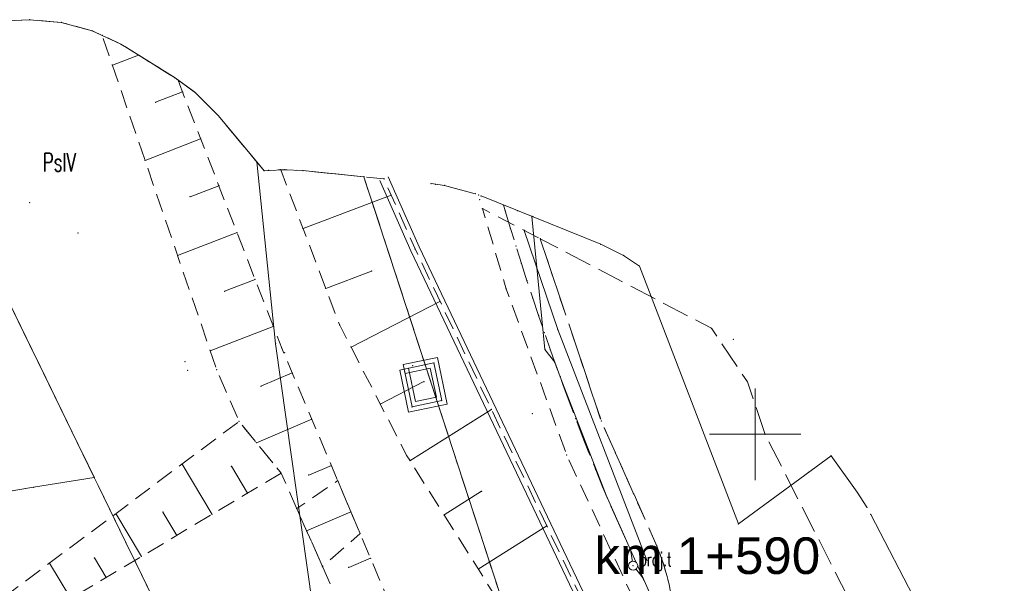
# Model space of a CAD drawing. Header units: metres. Extents: x 7422311 to 7422914, y 5495352 to 5495886.
# Tile 21 of 22: x 7422410 to 7422464, y 5495855 to 5495886. Entities that reach past the tile are written whole.
import ezdxf
from ezdxf.enums import TextEntityAlignment as Align

# ---------------------------------------------------------------- set-up
doc = ezdxf.new("R2010")
doc.units = ezdxf.units.M
doc.set_wipeout_variables(frame=1)
for name, pattern in [('L_0_03', [1, 0.5, -0.5]), ('L_0_04', [1.5, 1, -0.5]), ('L_0_06', [2, 1.5, -0.5]), ('L_2_50', [2.5, 2, -0.5])]:
    doc.linetypes.add(name, pattern=pattern)
doc.layers.get('0').update_dxf_attribs({"linetype": 'CONTINUOUS', "lineweight": 18})
for name, color, linetype, lineweight in [('EGB_DzialkaEwidencyjna', 7, 'CONTINUOUS', 18), ('EGB_KonturKlasyfikacyjny', 96, 'CONTINUOUS', 18), ('EGB_KonturUzytkuGruntowego', 96, 'CONTINUOUS', 18), ('GES_InneUrzadzeniaTowarzyszac3', 7, 'CONTINUOUS', 18), ('GES_PrzewodTelekomunikacyjny_P', 7, 'CONTINUOUS', 18), ('GES_UrzadzeniaTowarzyszczaceL1', 7, 'CONTINUOUS', 18), ('KR_ObiektKarto', 7, 'CONTINUOUS', 18), ('M_projekt', 134, 'CONTINUOUS', 0), ('OT_Budowle', 7, 'CONTINUOUS', 18), ('OT_Komunikacja', 7, 'CONTINUOUS', 18), ('OT_Skarpa', 7, 'CONTINUOUS', 18), ('OT_ZagospodarowanieTerenu', 7, 'CONTINUOUS', 18)]:
    doc.layers.add(name, color=color, linetype=linetype, lineweight=lineweight)
doc.styles.get("Standard").update_dxf_attribs({"font": 'simplex.shx'})
doc.linetypes.add('L_0_29_SHX', pattern='A,0,-0.25,-0.5,-0.5,-0.5,-0.5,-0.5,-0.5,-0.5,-0.5,[2,mapa_aktualana_poszerzona1.shx,S=0.05,R=0,X=0,Y=0],-0.5,[3,mapa_aktualana_poszerzona1.shx,S=0.05,R=0,X=0,Y=0],-0.25', length=5)
doc.linetypes.add('L_0_A0_SHX', pattern='A,0,-0.25,-0.5,-0.5,-0.5,[4,mapa_aktualana_poszerzona1.shx,S=0.05,R=0,X=0,Y=0],-0.5,-0.5,-0.5,-0.25', length=3.5)

# ---------------------------------------------------------------- blocks, each defined once
blk = doc.blocks.new('L_0_02_1')
at = {"color": 0}
blk.add_point((0, 0), dxfattribs=at)
blk = doc.blocks.new('L_0_02_2')
at = {"color": 0}
blk.add_point((0, 0), dxfattribs=at)
blk = doc.blocks.new('L_0_29_1')
at = {"color": 0, "linetype": 'Continuous', "lineweight": 13, "flags": 128}
blk.add_lwpolyline([(0, -0.5), (0, 0.5)], dxfattribs=at)
blk = doc.blocks.new('L_0_29_2')
at = {"color": 0, "linetype": 'Continuous', "lineweight": 13, "flags": 128}
blk.add_lwpolyline([(0, 0.5), (0, -0.5)], dxfattribs=at)
blk = doc.blocks.new('SUPK_TPROJ')
at = {"color": 0, "linetype": 'Continuous', "lineweight": 18}
blk.add_wipeout([(0, -0.5), (0.25, -0.43), (0.43, -0.25), (0.5, 0), (0.43, 0.25), (0.25, 0.43), (0, 0.5), (-0.25, 0.43), (-0.43, 0.25), (-0.5, 0), (-0.43, -0.25), (-0.25, -0.43)], dxfattribs=at)
blk.add_circle((0, 0), 0.5, dxfattribs=at)

msp = doc.modelspace()

# ---------------------------------------------------------------- linework, layer by layer
at = {"linetype": 'Continuous', "lineweight": 18, "flags": 128}
for points in [[(7422450.254, 5495861.057), (7422450.254, 5495866.057)], [(7422447.754, 5495863.557), (7422452.754, 5495863.557)]]:
    msp.add_lwpolyline(points, dxfattribs=at)
for p in [(7422410.554, 5495886.227), (7422412.291, 5495886.075), (7422413.975, 5495885.624), (7422414.531, 5495885.365), (7422415.554, 5495884.888), (7422415.863, 5495884.702), (7422415.087, 5495883.744), (7422418.513, 5495883.042), (7422418.67, 5495882.928), (7422418.921, 5495882.28), (7422417.45, 5495881.71), (7422419.632, 5495882.228), (7422420.865, 5495880.995), (7422419.914, 5495879.716), (7422416.87, 5495878.536), (7422422.985, 5495878.451), (7422423.389, 5495877.967), (7422423.607, 5495877.987), (7422424.295, 5495878.018), (7422424.504, 5495878.027), (7422425.512, 5495877.976), (7422428.841, 5495877.639), (7422429.937, 5495877.528), (7422420.908, 5495877.152), (7422432.522, 5495877.266), (7422432.777, 5495877.231), (7422433.251, 5495877.165), (7422419.335, 5495876.542), (7422430.333, 5495876.637), (7422434.935, 5495876.714), (7422435.123, 5495876.642), (7422435.186, 5495876.386), (7422435.186, 5495876.386), (7422435.258, 5495876.59), (7422410.554, 5495876.227), (7422435.33, 5495875.898), (7422436.477, 5495876.098), (7422437.252, 5495875.785), (7422436.573, 5495875.771), (7422436.573, 5495875.771), (7422438.033, 5495875.47), (7422438.087, 5495875.448), (7422425.516, 5495874.807), (7422436.862, 5495874.814), (7422436.862, 5495874.814), (7422437.618, 5495874.703), (7422413.204, 5495874.567), (7422421.902, 5495874.588), (7422438.49, 5495874.248), (7422431.643, 5495873.694), (7422431.643, 5495873.694), (7422431.643, 5495873.694), (7422431.643, 5495873.694), (7422437.158, 5495873.858), (7422437.158, 5495873.858), (7422441.798, 5495873.95), (7422418.654, 5495873.329), (7422443.054, 5495873.338), (7422437.459, 5495872.905), (7422437.459, 5495872.905), (7422443.92, 5495872.751), (7422422.895, 5495872.024), (7422429.262, 5495872.486), (7422426.759, 5495871.535), (7422436.634, 5495871.493), (7422436.634, 5495871.493), (7422437.766, 5495871.953), (7422437.766, 5495871.953), (7422421.221, 5495871.375), (7422438.078, 5495871.003), (7422438.078, 5495871.003), (7422444.563, 5495871.076), (7422433.007, 5495870.827), (7422438.397, 5495870.055), (7422438.397, 5495870.055), (7422423.889, 5495869.459), (7422427.521, 5495869.529), (7422427.521, 5495869.529), (7422447.854, 5495869.357), (7422438.721, 5495869.11), (7422438.721, 5495869.11), (7422439.452, 5495869.281), (7422439.452, 5495869.281), (7422424.014, 5495868.507), (7422424.014, 5495868.507), (7422424.014, 5495868.507), (7422424.014, 5495868.507), (7422424.349, 5495868.274), (7422424.349, 5495868.274), (7422428.14, 5495868.325), (7422449.047, 5495868.743), (7422420.438, 5495868.122), (7422424.504, 5495868.027), (7422438.746, 5495868.201), (7422438.746, 5495868.201), (7422439.052, 5495868.166), (7422439.052, 5495868.166), (7422419.064, 5495867.537), (7422431.514, 5495867.317), (7422432.671, 5495867.462), (7422432.671, 5495867.462), (7422439.289, 5495867.497), (7422439.289, 5495867.497), (7422439.388, 5495867.224), (7422439.388, 5495867.224), (7422419.194, 5495867.047), (7422420.791, 5495867.09), (7422420.791, 5495867.09), (7422424.924, 5495866.912), (7422431.048, 5495867.121), (7422431.048, 5495867.121), (7422431.048, 5495867.121), (7422431.048, 5495867.121), (7422439.588, 5495866.702), (7422439.588, 5495866.702), (7422423.21, 5495866.187), (7422432.126, 5495866.438), (7422439.73, 5495866.284), (7422439.73, 5495866.284), (7422449.827, 5495866.426), (7422429.741, 5495865.212), (7422431.483, 5495865.055), (7422431.483, 5495865.055), (7422433.106, 5495865.397), (7422433.106, 5495865.397), (7422440.077, 5495865.346), (7422440.077, 5495865.346), (7422435.818, 5495864.919), (7422438.054, 5495864.677), (7422422.016, 5495864.259), (7422422.016, 5495864.259), (7422422.016, 5495864.259), (7422422.016, 5495864.259), (7422425.995, 5495864.379), (7422440.431, 5495864.411), (7422440.431, 5495864.411), (7422441.833, 5495864.275), (7422441.833, 5495864.275), (7422441.833, 5495864.275), (7422441.833, 5495864.275), (7422440.79, 5495863.478), (7422440.79, 5495863.478), (7422450.792, 5495863.56), (7422450.792, 5495863.56), (7422422.962, 5495863.097), (7422431.193, 5495862.386), (7422431.193, 5495862.386), (7422439.942, 5495862.418), (7422439.942, 5495862.418), (7422441.155, 5495862.547), (7422441.155, 5495862.547), (7422454.406, 5495862.385), (7422418.899, 5495861.932), (7422421.592, 5495861.808), (7422427.066, 5495861.846), (7422431.365, 5495862.113), (7422424.318, 5495861.43), (7422424.318, 5495861.43), (7422424.318, 5495861.43), (7422424.318, 5495861.43), (7422425.831, 5495861.324), (7422441.525, 5495861.618), (7422441.525, 5495861.618), (7422453.162, 5495861.471), (7422414.094, 5495861.187), (7422414.094, 5495861.187), (7422414.094, 5495861.187), (7422414.094, 5495861.187), (7422414.094, 5495861.187), (7422414.094, 5495861.187), (7422414.094, 5495861.187), (7422414.094, 5495861.187), (7422414.094, 5495861.187), (7422414.094, 5495861.187), (7422414.094, 5495861.187), (7422414.094, 5495861.187), (7422427.413, 5495861.026), (7422427.413, 5495861.026), (7422410.774, 5495860.657), (7422410.774, 5495860.657), (7422410.774, 5495860.657), (7422410.774, 5495860.657), (7422422.472, 5495860.331), (7422435.282, 5495860.444), (7422441.901, 5495860.691), (7422441.901, 5495860.691), (7422442.092, 5495860.229), (7422442.092, 5495860.229), (7422442.092, 5495860.229), (7422442.092, 5495860.229), (7422443.594, 5495860.307), (7422455.835, 5495860.389), (7422415.274, 5495859.225), (7422417.846, 5495859.303), (7422420.538, 5495859.18), (7422425.173, 5495859.496), (7422425.173, 5495859.496), (7422428.137, 5495859.313), (7422433.231, 5495859.152), (7422456.365, 5495859.567), (7422456.577, 5495859.179), (7422438.847, 5495858.554), (7422449.334, 5495858.657), (7422449.334, 5495858.657), (7422449.334, 5495858.657), (7422449.334, 5495858.657), (7422449.334, 5495858.657), (7422449.334, 5495858.657), (7422449.334, 5495858.657), (7422449.334, 5495858.657), (7422418.605, 5495858.028), (7422425.708, 5495858.287), (7422428.637, 5495858.13), (7422428.637, 5495858.13), (7422443.426, 5495857.236), (7422443.426, 5495857.236), (7422443.426, 5495857.236), (7422443.426, 5495857.236), (7422444.878, 5495857.442), (7422444.878, 5495857.442), (7422444.878, 5495857.442), (7422444.878, 5495857.442), (7422444.878, 5495857.442), (7422411.649, 5495856.518), (7422414.1, 5495856.799), (7422416.672, 5495856.877), (7422429.208, 5495856.78), (7422444.318, 5495856.68), (7422444.318, 5495856.68), (7422426.576, 5495856.326), (7422426.576, 5495856.326), (7422428.015, 5495856.276), (7422435.097, 5495856.191), (7422414.739, 5495855.726), (7422444.114, 5495855.681), (7422444.114, 5495855.681)]:
    msp.add_point(p)
at = {"layer": 'EGB_DzialkaEwidencyjna', "linetype": 'CONTINUOUS', "lineweight": 18}
for p, q in [((7422409.708, 5495886.191), (7422410.554, 5495886.227)), ((7422410.554, 5495886.227), (7422412.291, 5495886.075)), ((7422412.291, 5495886.075), (7422413.975, 5495885.624)), ((7422413.975, 5495885.624), (7422415.554, 5495884.888)), ((7422415.554, 5495884.888), (7422415.863, 5495884.702)), ((7422415.863, 5495884.702), (7422418.513, 5495883.042)), ((7422418.513, 5495883.042), (7422419.632, 5495882.228)), ((7422419.632, 5495882.228), (7422420.865, 5495880.995)), ((7422420.865, 5495880.995), (7422422.985, 5495878.451)), ((7422404.664, 5495880.557), (7422414.094, 5495861.187)), ((7422414.094, 5495861.187), (7422404.664, 5495880.557)), ((7422422.985, 5495878.451), (7422424.014, 5495868.507)), ((7422424.014, 5495868.507), (7422422.985, 5495878.451)), ((7422422.985, 5495878.451), (7422423.389, 5495877.967)), ((7422423.389, 5495877.967), (7422423.607, 5495877.987)), ((7422423.607, 5495877.987), (7422424.504, 5495878.027)), ((7422424.504, 5495878.027), (7422425.512, 5495877.976)), ((7422425.512, 5495877.976), (7422428.841, 5495877.639)), ((7422428.841, 5495877.639), (7422436.274, 5495854.847)), ((7422432.522, 5495877.266), (7422433.251, 5495877.165)), ((7422433.251, 5495877.165), (7422434.935, 5495876.714)), ((7422435.258, 5495876.59), (7422441.798, 5495873.95)), ((7422441.798, 5495873.95), (7422443.054, 5495873.338)), ((7422443.054, 5495873.338), (7422443.92, 5495872.751)), ((7422449.334, 5495858.657), (7422443.92, 5495872.751)), ((7422424.014, 5495868.507), (7422427.974, 5495840.537)), ((7422427.974, 5495840.537), (7422424.014, 5495868.507)), ((7422449.334, 5495858.657), (7422454.406, 5495862.385)), ((7422455.835, 5495860.389), (7422454.406, 5495862.385)), ((7422414.094, 5495861.187), (7422410.774, 5495860.657)), ((7422410.774, 5495860.657), (7422414.094, 5495861.187)), ((7422410.774, 5495860.657), (7422380.514, 5495855.787)), ((7422380.514, 5495855.787), (7422410.774, 5495860.657)), ((7422455.835, 5495860.389), (7422456.365, 5495859.567)), ((7422456.577, 5495859.179), (7422463.221, 5495846.398))]:
    msp.add_line(p, q, dxfattribs=at)
at = {"layer": 'EGB_KonturKlasyfikacyjny', "color": 82, "linetype": 'L_0_06', "lineweight": 18, "flags": 128}
for points in [[(7422437.514, 5495851.047), (7422437.034, 5495846.407), (7422421.264, 5495836.167), (7422407.684, 5495830.107), (7422388.214, 5495839.107), (7422387.604, 5495840.237), (7422400.594, 5495844.677), (7422405.374, 5495846.557), (7422418.654, 5495851.807), (7422414.094, 5495861.187), (7422404.664, 5495880.557), (7422391.804, 5495874.697), (7422395.924, 5495878.527), (7422400.263, 5495883.771), (7422403.39, 5495885.129), (7422403.954, 5495885.354), (7422405.638, 5495885.805), (7422406.528, 5495885.921), (7422409.708, 5495886.191), (7422410.554, 5495886.227), (7422412.291, 5495886.075), (7422413.975, 5495885.624), (7422415.554, 5495884.888), (7422415.863, 5495884.702), (7422418.513, 5495883.042), (7422419.632, 5495882.228), (7422420.865, 5495880.995), (7422423.389, 5495877.967), (7422423.607, 5495877.987), (7422424.504, 5495878.027), (7422425.512, 5495877.976), (7422428.841, 5495877.639), (7422436.274, 5495854.847)], [(7422418.654, 5495851.807), (7422405.374, 5495846.557), (7422400.594, 5495844.677), (7422387.604, 5495840.237), (7422380.514, 5495855.787), (7422377.804, 5495861.727), (7422391.804, 5495874.697), (7422404.664, 5495880.557), (7422414.094, 5495861.187)]]:
    msp.add_lwpolyline(points, close=True, dxfattribs=at)
at = {"layer": 'EGB_KonturUzytkuGruntowego', "color": 96, "linetype": 'L_0_03', "lineweight": 18, "flags": 128}
for points in [[(7422437.514, 5495851.047), (7422437.034, 5495846.407), (7422421.264, 5495836.167), (7422407.684, 5495830.107), (7422388.214, 5495839.107), (7422387.604, 5495840.237), (7422400.594, 5495844.677), (7422405.374, 5495846.557), (7422418.654, 5495851.807), (7422414.094, 5495861.187), (7422404.664, 5495880.557), (7422391.804, 5495874.697), (7422395.924, 5495878.527), (7422400.263, 5495883.771), (7422403.39, 5495885.129), (7422403.954, 5495885.354), (7422405.638, 5495885.805), (7422406.528, 5495885.921), (7422409.708, 5495886.191), (7422410.554, 5495886.227), (7422412.291, 5495886.075), (7422413.975, 5495885.624), (7422415.554, 5495884.888), (7422415.863, 5495884.702), (7422418.513, 5495883.042), (7422419.632, 5495882.228), (7422420.865, 5495880.995), (7422423.389, 5495877.967), (7422423.607, 5495877.987), (7422424.504, 5495878.027), (7422425.512, 5495877.976), (7422428.841, 5495877.639), (7422436.274, 5495854.847)], [(7422418.654, 5495851.807), (7422405.374, 5495846.557), (7422400.594, 5495844.677), (7422387.604, 5495840.237), (7422380.514, 5495855.787), (7422377.804, 5495861.727), (7422391.804, 5495874.697), (7422404.664, 5495880.557), (7422414.094, 5495861.187)]]:
    msp.add_lwpolyline(points, close=True, dxfattribs=at)
at = {"layer": 'GES_InneUrzadzeniaTowarzyszac3', "color": 30}
msp.add_point((7422443.573, 5495856.376), dxfattribs=at)
at = {"layer": 'GES_PrzewodTelekomunikacyjny_P', "color": 30, "linetype": 'L_2_50', "lineweight": 18, "flags": 128}
msp.add_lwpolyline([(7422436.477, 5495876.098), (7422436.573, 5495875.771), (7422436.862, 5495874.814), (7422437.158, 5495873.858), (7422437.459, 5495872.905), (7422437.766, 5495871.953), (7422438.078, 5495871.003), (7422438.397, 5495870.055), (7422438.721, 5495869.11), (7422439.052, 5495868.166), (7422439.388, 5495867.224), (7422439.73, 5495866.284), (7422440.077, 5495865.346), (7422440.431, 5495864.411), (7422440.79, 5495863.478), (7422441.155, 5495862.547), (7422441.525, 5495861.618), (7422441.901, 5495860.691), (7422442.092, 5495860.229), (7422443.426, 5495857.236), (7422443.573, 5495856.376), (7422444.114, 5495855.681), (7422463.428, 5495812.366)], dxfattribs=at)
at = {"layer": 'GES_UrzadzeniaTowarzyszczaceL1', "color": 7, "linetype": 'Continuous', "lineweight": 18, "flags": 128}
msp.add_lwpolyline([(7422438.033, 5495875.47), (7422438.746, 5495868.201), (7422439.289, 5495867.497), (7422439.588, 5495866.702), (7422442.092, 5495860.229), (7422443.426, 5495857.236), (7422463.428, 5495812.366), (7422463.88, 5495811.622)], dxfattribs=at)
at = {"layer": 'KR_ObiektKarto', "linetype": 'Continuous', "lineweight": 18, "flags": 128}
for points in [[(7422416.511, 5495884.296), (7422415.087, 5495883.744)], [(7422418.921, 5495882.28), (7422417.45, 5495881.71)], [(7422419.914, 5495879.716), (7422416.87, 5495878.536)], [(7422420.908, 5495877.152), (7422419.335, 5495876.542)], [(7422425.516, 5495874.807), (7422430.333, 5495876.637)], [(7422421.902, 5495874.588), (7422418.654, 5495873.329)], [(7422422.895, 5495872.024), (7422421.221, 5495871.375)], [(7422426.759, 5495871.535), (7422429.262, 5495872.486)], [(7422428.14, 5495868.325), (7422433.007, 5495870.827)], [(7422423.889, 5495869.459), (7422420.438, 5495868.122)], [(7422424.924, 5495866.912), (7422423.21, 5495866.187)], [(7422429.741, 5495865.212), (7422432.126, 5495866.438)], [(7422431.365, 5495862.113), (7422435.818, 5495864.919)], [(7422425.995, 5495864.379), (7422422.962, 5495863.097)], [(7422420.538, 5495859.18), (7422418.899, 5495861.932)], [(7422422.472, 5495860.331), (7422421.592, 5495861.808)], [(7422427.066, 5495861.846), (7422425.831, 5495861.324)], [(7422433.231, 5495859.152), (7422435.282, 5495860.444)], [(7422416.672, 5495856.877), (7422415.274, 5495859.225)], [(7422418.605, 5495858.028), (7422417.846, 5495859.303)], [(7422428.137, 5495859.313), (7422425.708, 5495858.287)], [(7422435.097, 5495856.191), (7422438.847, 5495858.554)], [(7422412.806, 5495854.575), (7422411.649, 5495856.518)], [(7422414.739, 5495855.726), (7422414.1, 5495856.799)], [(7422429.208, 5495856.78), (7422428.015, 5495856.276)]]:
    msp.add_lwpolyline(points, dxfattribs=at)
at = {"layer": 'OT_Budowle', "linetype": 'CONTINUOUS', "lineweight": 18}
for p, q in [((7422432.864, 5495867.758), (7422430.997, 5495867.365)), ((7422433.402, 5495865.204), (7422432.864, 5495867.758)), ((7422432.478, 5495867.166), (7422431.1, 5495866.876)), ((7422431.293, 5495867.172), (7422431.676, 5495865.351)), ((7422432.81, 5495865.59), (7422432.478, 5495867.166)), ((7422430.804, 5495867.069), (7422431.29, 5495864.759)), ((7422431.676, 5495865.351), (7422432.81, 5495865.59)), ((7422431.29, 5495864.759), (7422433.402, 5495865.204))]:
    msp.add_line(p, q, dxfattribs=at)
at = {"layer": 'OT_Budowle', "linetype": 'L_0_29_SHX', "lineweight": 18}
for p, q in [((7422432.671, 5495867.462), (7422431.048, 5495867.121)), ((7422433.106, 5495865.397), (7422432.671, 5495867.462)), ((7422431.048, 5495867.121), (7422431.483, 5495865.055)), ((7422431.483, 5495865.055), (7422433.106, 5495865.397))]:
    msp.add_line(p, q, dxfattribs=at)
at = {"layer": 'OT_Komunikacja', "linetype": 'CONTINUOUS', "lineweight": 18}
for p, q in [((7422431.415, 5495873.59), (7422429.709, 5495877.427)), ((7422431.87, 5495873.799), (7422430.166, 5495877.63)), ((7422439.452, 5495869.281), (7422437.618, 5495874.703)), ((7422441.174, 5495854.246), (7422431.87, 5495873.799)), ((7422440.688, 5495854.104), (7422431.415, 5495873.59)), ((7422444.318, 5495856.68), (7422439.452, 5495869.281))]:
    msp.add_line(p, q, dxfattribs=at)
at = {"layer": 'OT_Komunikacja', "linetype": 'L_0_A0_SHX', "lineweight": 18}
for p, q in [((7422439.452, 5495869.281), (7422437.618, 5495874.703)), ((7422444.318, 5495856.68), (7422439.452, 5495869.281))]:
    msp.add_line(p, q, dxfattribs=at)
at = {"layer": 'OT_Komunikacja', "color": 7, "linetype": 'L_0_04', "lineweight": 18, "flags": 128}
msp.add_lwpolyline([(7422445.834, 5495853.687, -0.065024), (7422445.793, 5495849.813), (7422439.942, 5495862.418), (7422436.634, 5495871.493), (7422435.33, 5495875.898), (7422438.49, 5495874.248), (7422441.833, 5495864.275), (7422444.878, 5495857.442, -0.065024)], format="xyb", close=True, dxfattribs=at)
at = {"layer": 'OT_Komunikacja', "color": 7, "linetype": 'L_0_06', "lineweight": 18, "flags": 128}
msp.add_lwpolyline([(7422433.214, 5495826.447), (7422429.134, 5495832.847), (7422432.344, 5495833.817, 0.075137), (7422438.768, 5495838.036, 0.075137), (7422443.658, 5495843.966, 0.117876), (7422445.879, 5495850.558, 0.117875), (7422444.878, 5495857.442), (7422441.833, 5495864.275), (7422438.49, 5495874.248), (7422447.854, 5495869.357), (7422449.827, 5495866.426), (7422450.792, 5495863.56), (7422456.474, 5495852.397), (7422449.674, 5495846.137), (7422449.124, 5495845.357), (7422447.614, 5495842.727), (7422446.524, 5495841.037), (7422445.104, 5495838.997), (7422443.104, 5495836.687), (7422442.894, 5495836.317), (7422442.904, 5495835.857), (7422443.224, 5495835.547), (7422443.654, 5495835.437), (7422446.594, 5495828.627)], format="xyb", close=True, dxfattribs=at)
at = {"layer": 'OT_Skarpa', "color": 7, "linetype": 'L_0_04', "lineweight": 18, "flags": 128}
for points in [[(7422432.649, 5495842.418), (7422428.101, 5495840.149), (7422431.367, 5495843.718), (7422431.378, 5495845.473), (7422424.318, 5495861.43), (7422422.016, 5495864.259), (7422420.791, 5495867.09), (7422414.531, 5495885.365), (7422415.554, 5495884.888), (7422415.863, 5495884.702), (7422418.513, 5495883.042), (7422418.67, 5495882.928), (7422424.349, 5495868.274), (7422433.897, 5495845.69)], [(7422424.504, 5495878.027), (7422425.512, 5495877.976), (7422429.937, 5495877.528), (7422431.643, 5495873.694), (7422440.931, 5495854.175), (7422441.643, 5495848.476), (7422439.284, 5495843.24), (7422435.916, 5495839.632), (7422431.953, 5495836.689), (7422428.044, 5495834.827), (7422427.704, 5495835.617), (7422433.926, 5495839.424), (7422436.144, 5495841.625), (7422438.675, 5495844.866), (7422438.758, 5495847.352), (7422436.784, 5495853.513), (7422431.193, 5495862.386), (7422427.521, 5495869.529), (7422424.295, 5495878.018)], [(7422424.318, 5495861.43), (7422411.839, 5495853.999), (7422409.538, 5495854.942), (7422422.016, 5495864.259)]]:
    msp.add_lwpolyline(points, close=True, dxfattribs=at)
at = {"layer": 'OT_ZagospodarowanieTerenu', "color": 7, "linetype": 'L_0_04', "lineweight": 18, "flags": 128}
msp.add_lwpolyline([(7422426.576, 5495856.326), (7422425.173, 5495859.496), (7422427.413, 5495861.026), (7422428.637, 5495858.13)], close=True, dxfattribs=at)

# ---------------------------------------------------------------- block references
at = {"layer": 'EGB_DzialkaEwidencyjna', "color": 7, "linetype": 'Continuous'}
for name, p, xscale, yscale, zscale, rotation in [('L_0_02_2', (7422410.554, 5495886.227), 0.4999999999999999, 0.4999999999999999, 0.4999999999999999, 182.4299999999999), ('L_0_02_1', (7422410.554, 5495886.227), 0.5, 0.5, 0.5, 355), ('L_0_02_2', (7422412.291, 5495886.075), 0.5, 0.5, 0.5, 175), ('L_0_02_1', (7422412.291, 5495886.075), 0.5, 0.5, 0.5, 345), ('L_0_02_2', (7422413.975, 5495885.624), 0.5, 0.5, 0.5, 165), ('L_0_02_1', (7422413.975, 5495885.624), 0.5, 0.5, 0.5, 335), ('L_0_02_2', (7422415.554, 5495884.888), 0.5, 0.5, 0.5, 155), ('L_0_02_1', (7422415.554, 5495884.888), 0.5, 0.5, 0.5, 328.97), ('L_0_02_2', (7422415.863, 5495884.702), 0.5, 0.5, 0.5, 148.97), ('L_0_02_1', (7422415.863, 5495884.702), 0.5, 0.5, 0.5, 327.9400000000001), ('L_0_02_2', (7422418.513, 5495883.042), 0.5, 0.5, 0.5, 147.94), ('L_0_02_1', (7422418.513, 5495883.042), 0.5, 0.5, 0.5, 323.97), ('L_0_02_2', (7422419.632, 5495882.228), 0.5, 0.5, 0.5, 143.97), ('L_0_02_1', (7422419.632, 5495882.228), 0.5, 0.5, 0.5, 315), ('L_0_02_2', (7422420.865, 5495880.995), 0.5, 0.5, 0.5, 135), ('L_0_02_1', (7422420.865, 5495880.995), 0.5, 0.5, 0.5, 309.81), ('L_0_02_2', (7422422.985, 5495878.451), 0.4999999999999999, 0.4999999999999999, 0.4999999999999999, 129.81), ('L_0_02_1', (7422422.985, 5495878.451), 0.5, 0.5, 0.5, 275.91), ('L_0_02_2', (7422422.985, 5495878.451), 0.5, 0.5, 0.5, 275.91), ('L_0_02_1', (7422422.985, 5495878.451), 0.5, 0.5, 0.5, 309.81), ('L_0_02_2', (7422423.389, 5495877.967), 0.4999999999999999, 0.4999999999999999, 0.4999999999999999, 129.81), ('L_0_02_1', (7422423.389, 5495877.967), 0.5, 0.5, 0.5, 5.150000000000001), ('L_0_02_2', (7422423.607, 5495877.987), 0.5, 0.5, 0.5, 185.1499999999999), ('L_0_02_1', (7422423.607, 5495877.987), 0.5, 0.5, 0.5, 2.569999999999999), ('L_0_02_2', (7422424.504, 5495878.027), 0.5, 0.5, 0.5, 182.57), ('L_0_02_1', (7422424.504, 5495878.027), 0.5, 0.5, 0.5, 357.11), ('L_0_02_2', (7422425.512, 5495877.976), 0.5, 0.5, 0.5, 177.11), ('L_0_02_1', (7422425.512, 5495877.976), 0.4999999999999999, 0.4999999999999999, 0.4999999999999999, 354.22), ('L_0_02_2', (7422428.841, 5495877.639), 0.5, 0.5, 0.5, 174.22), ('L_0_02_1', (7422428.841, 5495877.639), 0.5, 0.5, 0.5, 288.06), ('L_0_02_2', (7422428.841, 5495877.639), 0.5, 0.5, 0.5, 288.06), ('L_0_02_1', (7422428.841, 5495877.639), 0.4999999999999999, 0.4999999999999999, 0.4999999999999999, 354.22), ('L_0_02_2', (7422432.522, 5495877.266), 0.5, 0.5, 0.5, 174.22), ('L_0_02_1', (7422432.522, 5495877.266), 0.5, 0.5, 0.5, 352.11), ('L_0_02_2', (7422432.777, 5495877.231), 0.5, 0.5, 0.5, 172.11), ('L_0_02_1', (7422432.777, 5495877.231), 0.5, 0.5, 0.5, 332.43), ('L_0_02_2', (7422444.563, 5495871.076), 0.5, 0.5, 0.5, 152.43), ('L_0_02_1', (7422444.563, 5495871.076), 0.4999999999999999, 0.4999999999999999, 0.4999999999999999, 291.02), ('L_0_02_2', (7422424.014, 5495868.507), 0.4999999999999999, 0.4999999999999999, 0.4999999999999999, 95.91000000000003), ('L_0_02_1', (7422424.014, 5495868.507), 0.4999999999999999, 0.4999999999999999, 0.4999999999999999, 278.06), ('L_0_02_2', (7422424.014, 5495868.507), 0.4999999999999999, 0.4999999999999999, 0.4999999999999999, 278.06), ('L_0_02_1', (7422424.014, 5495868.507), 0.4999999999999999, 0.4999999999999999, 0.4999999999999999, 95.91000000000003), ('L_0_02_2', (7422453.162, 5495861.471), 0.5, 0.5, 0.5, 216.32), ('L_0_02_1', (7422453.162, 5495861.471), 0.5, 0.5, 0.5, 303.9400000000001), ('L_0_02_2', (7422414.094, 5495861.187), 0.5, 0.5, 0.5, 115.96), ('L_0_02_1', (7422414.094, 5495861.187), 0.5, 0.5, 0.5, 189.07), ('L_0_02_2', (7422414.094, 5495861.187), 0.5, 0.5, 0.5, 189.07), ('L_0_02_1', (7422414.094, 5495861.187), 0.5, 0.5, 0.5, 115.96), ('L_0_02_1', (7422410.774, 5495860.657), 0.4999999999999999, 0.4999999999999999, 0.4999999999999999, 189.14), ('L_0_02_2', (7422410.774, 5495860.657), 0.5, 0.5, 0.5, 9.069999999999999), ('L_0_02_2', (7422410.774, 5495860.657), 0.4999999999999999, 0.4999999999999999, 0.4999999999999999, 189.14), ('L_0_02_1', (7422410.774, 5495860.657), 0.5, 0.5, 0.5, 9.069999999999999), ('L_0_02_2', (7422449.334, 5495858.657), 0.5, 0.5, 0.5, 288.97), ('L_0_02_1', (7422449.334, 5495858.657), 0.5, 0.5, 0.5, 36.32), ('L_0_02_2', (7422449.334, 5495858.657), 0.5, 0.5, 0.5, 111.02), ('L_0_02_1', (7422449.334, 5495858.657), 0.5, 0.5, 0.5, 288.97)]:
    msp.add_blockref(name, p, dxfattribs=dict(at, xscale=xscale, yscale=yscale, zscale=zscale, rotation=rotation))
at = {"layer": 'OT_Budowle', "color": 7, "linetype": 'Continuous', "xscale": 0.5, "yscale": 0.5, "zscale": 0.5}
for name, rotation in [('L_0_29_1', 281.89), ('L_0_29_2', 11.89)]:
    msp.add_blockref(name, (7422431.048, 5495867.121), dxfattribs=dict(at, rotation=rotation))

# ---------------------------------------------------------------- texts
at = {"layer": 'EGB_KonturKlasyfikacyjny', "color": 82, "lineweight": 20, "width": 0.66}
msp.add_text('PsIV', height=1, dxfattribs=at).set_placement((7422411.28, 5495878.934), align=Align.TOP_LEFT)
at = {"layer": 'EGB_KonturUzytkuGruntowego', "color": 96, "lineweight": 20, "width": 0.66}
msp.add_text('Ps', height=1, dxfattribs=at).set_placement((7422411.28, 5495878.934), align=Align.TOP_LEFT)

# ---------------------------------------------------------------- next in the draw order: block references
at = {"layer": 'GES_InneUrzadzeniaTowarzyszac3', "color": 30, "linetype": 'Continuous', "xscale": 0.5, "yscale": 0.5, "zscale": 0.5}
msp.add_blockref('SUPK_TPROJ', (7422443.573, 5495856.376), dxfattribs=at)

# ---------------------------------------------------------------- next in the draw order: linework, layer by layer
msp.add_point((7422443.573, 5495856.376))
msp.add_point((7422443.573, 5495856.376))

# ---------------------------------------------------------------- next in the draw order: texts
at = {"layer": 'GES_InneUrzadzeniaTowarzyszac3', "color": 30, "lineweight": 15, "width": 0.66}
msp.add_text('proj.t', height=0.75, dxfattribs=at).set_placement((7422443.914, 5495856.122), align=Align.BOTTOM_LEFT)
at = {"layer": 'M_projekt', "linetype": 'Continuous', "insert": (7422441.461, 5495857.919), "char_height": 2, "width": 12.38343, "attachment_point": 1}
msp.add_mtext('{\\fArial|b0|i0|c238|p34;\\C5;km 1+590}', dxfattribs=at)

doc.saveas('drawing.dxf')
